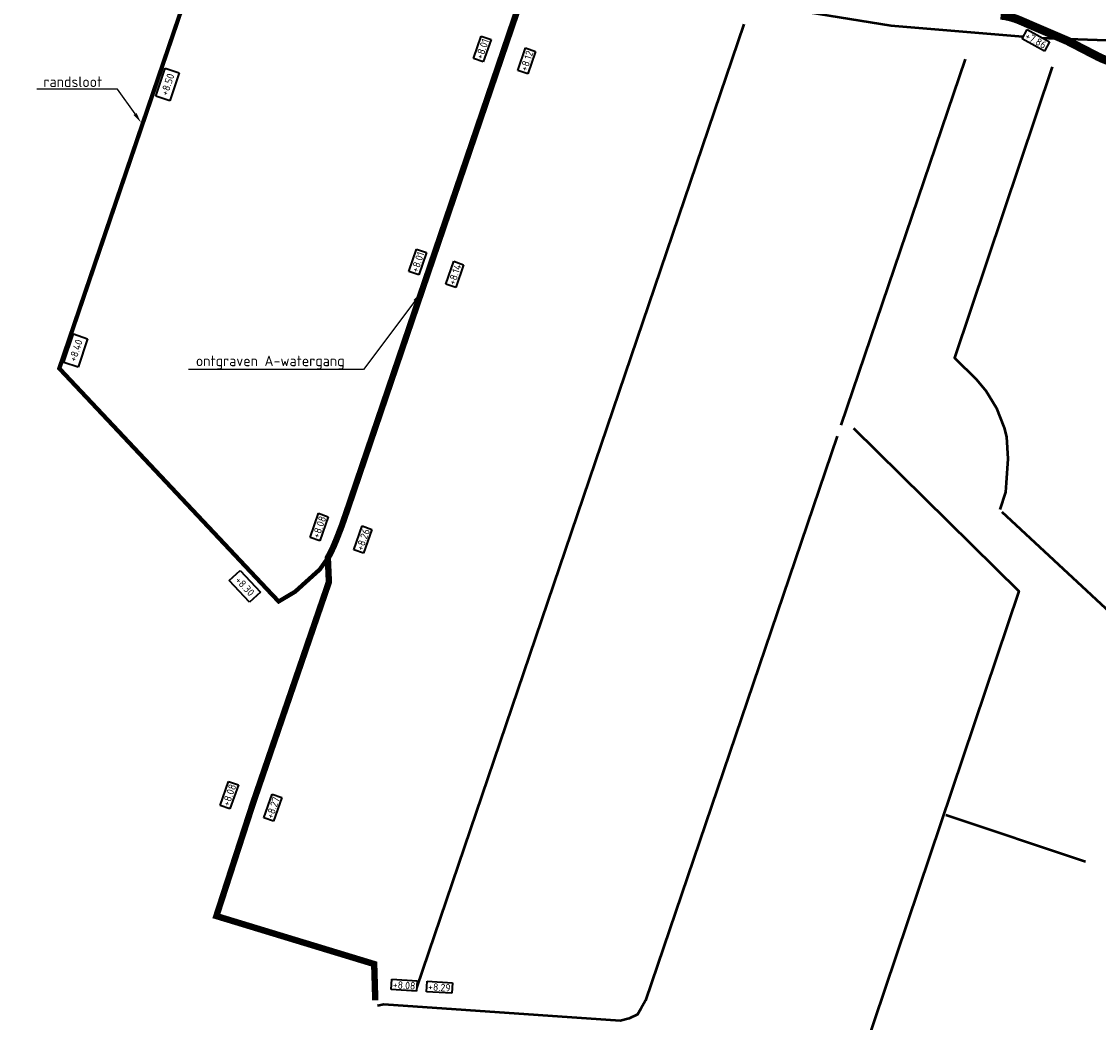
# Model space of a CAD drawing. Header units: metres. Extents: x 200638 to 204845, y 462379 to 463879.
# Tile 5 of 14: x 200638 to 201144, y 463043 to 463513. Entities that reach past the tile are written whole.
import ezdxf
from ezdxf import colors
from ezdxf.entities.mleader import LeaderData, LeaderLine
from ezdxf.math import Vec2, Vec3

# ---------------------------------------------------------------- set-up
doc = ezdxf.new("R2010")
doc.units = ezdxf.units.M
for name, color, linetype, lineweight, true_color in [('N-WE-WA-REALISATIE RANDSLOOT', 7, 'Continuous', 25, 0x002e5c), ('N-WE-WA-VERONDIEPEN HOOFDWATERLOOP', 7, 'Continuous', 25, 0x0c4be9), ('V-WE-GW-WATERGANG_SLOOT-G', 7, 'CONTINUOUS-V', 50, 0xf50000)]:
    doc.layers.add(name, color=color, linetype=linetype, lineweight=lineweight, true_color=true_color)
for name, color, linetype, lineweight in [('N-WE-WH-T35-AFWATERINGSPEIL', 156, 'Continuous', 35), ('N-WE-WH-T35-BODEMHOOGTE', 3, 'Continuous', 35), ('N-WE-WH-T35-WATERPEIL_WINTER', 150, 'Continuous', 35), ('X-XX-AL-T25', 7, 'Continuous', 25)]:
    doc.layers.add(name, color=color, linetype=linetype, lineweight=lineweight)
doc.styles.add('NLCS-ISO-M1000-T35', font='NLCS-ISO.ttf', dxfattribs={"height": 3.5})
doc.styles.add('NLCS-ISO-M2000-T25', font='NLCS-ISO.ttf', dxfattribs={"height": 5})
doc.linetypes.add('CONTINUOUS-V', pattern='A,3.5,[24,NLCS.SHX,S=0.5,R=0,X=0,Y=0],3.5', length=7)

msp = doc.modelspace()

# ---------------------------------------------------------------- linework, layer by layer
at = {"layer": 'N-WE-WA-REALISATIE RANDSLOOT', "const_width": 2, "flags": 128}
msp.add_lwpolyline([(200674.78, 463668.69), (200659.84, 463642.67), (200645.82, 463617.83), (200639.32, 463604.87), (200727.03, 463559.7), (200727.03, 463559.7), (200655.73, 463350.43), (200754.57, 463245.42), (200758.9, 463240.87), (200766.66, 463245.49), (200778.26, 463255.97), (200781.83, 463261.03)], dxfattribs=at)
at = {"layer": 'N-WE-WA-VERONDIEPEN HOOFDWATERLOOP', "const_width": 3, "flags": 128}
msp.add_lwpolyline([(200884.86, 463558.98), (200884.86, 463558.98), (200799.24, 463307.67), (200799.24, 463307.67), (200799.24, 463307.67), (200799.24, 463307.67), (200799.24, 463307.67), (200791.04, 463283.57), (200788.53, 463276.33), (200786.6, 463271.34), (200784.77, 463266.85), (200783.23, 463263.64), (200782.02, 463261.4), (200782.52, 463249.99), (200746.88, 463146.17), (200729.6, 463093.01), (200803.82, 463070.44), (200804.33, 463053.36)], dxfattribs=at)
at = {"layer": 'N-WE-WA-VERONDIEPEN HOOFDWATERLOOP'}
msp.add_lwpolyline([(201154.9, 463493.77, 4, 4, -0.094104), (201144.17, 463496.98, 4, 4, 0), (201129.74, 463504.45, 4, 4, 0), (201113.4, 463511.45, 4, 4, 0), (201107.33, 463514.08, 4, 4, 0.077103), (201098.43, 463516.4, 4, 4, 0)], format="xyseb", dxfattribs=at)
at = {"layer": 'V-WE-GW-WATERGANG_SLOOT-G', "ltscale": 1.8, "flags": 128}
for points in [[(200675.11, 463677.38), (200712.3, 463660.09), (200891.23, 463567.73), (200984.19, 463523.08), (200998.18, 463519.4), (201046.78, 463511.67), (201116.37, 463505.78), (201171.23, 463503.94), (201347.4, 463491.04), (201640.29, 463474.08), (201664.78, 463476.29), (201824.94, 463493.58), (201977.73, 463517.87), (201994.03, 463517.87), (202012.81, 463511.99), (202095.28, 463455.69), (202238.64, 463386.41)], [(200823.9, 463059.26), (200977.73, 463512.21)], [(201081.73, 463495.85), (201023.25, 463323.71)], [(201122.67, 463492.19), (201076.69, 463355.4), (201087.09, 463345.2), (201091.57, 463339.81), (201096.38, 463332.05), (201100.1, 463322.53), (201101.15, 463318.28), (201101.8, 463307.9), (201101.08, 463296.58), (201100.63, 463292.22), (201098, 463284.07)], [(201021.59, 463318.54), (200931.44, 463053.34), (200929.28, 463049.45), (200927.66, 463046.72), (200923.72, 463044.78)], [(201029.16, 463322.31), (201106.9, 463245.69), (201028.23, 463012.1)], [(201098.94, 463283.03), (201198.63, 463190.41), (201200.57, 463189.53), (201279.41, 463184.26), (201416.38, 463274.86)], [(201072.57, 463140.55), (201138.33, 463118.61)], [(200923.72, 463044.78), (200919.44, 463043.78), (200808.36, 463051.39), (200805.33, 463050.77)]]:
    msp.add_lwpolyline(points, dxfattribs=at)

# ---------------------------------------------------------------- texts
at = {"layer": 'N-WE-WH-T35-AFWATERINGSPEIL', "char_height": 3.5, "width": 1.2e-322, "attachment_point": 1, "style": 'NLCS-ISO-M1000-T35', "bg_fill": 16, "box_fill_scale": 1.5, "bg_fill_color": 256, "bg_fill_transparency": 0}
for s, insert, rotation in [('+8.50', (200703.32, 463479.46), 71.5236), ('+8.40', (200660.15, 463354.38), 71.5236), ('+8.30', (200740.72, 463252.99), 313.1428)]:
    msp.add_mtext(s, dxfattribs=dict(at, insert=insert, rotation=rotation))

# ---------------------------------------------------------------- next in the draw order: texts
at = {"layer": 'N-WE-WH-T35-BODEMHOOGTE', "char_height": 3.5, "width": 1.2e-322, "attachment_point": 1, "style": 'NLCS-ISO-M1000-T35', "bg_fill": 19, "box_fill_scale": 1.2, "bg_fill_color": 256, "bg_fill_transparency": 0}
for s, insert, rotation in [('+8.01', (200851.4, 463496.58), 70.771), ('+8.01', (200821, 463396.43), 70.771), ('+8.08', (200774.56, 463271.43), 70.771), ('+8.08', (200732.25, 463145.44), 70.771), ('+8.08', (200812.73, 463062.55), 356.282)]:
    msp.add_mtext(s, dxfattribs=dict(at, insert=insert, rotation=rotation))
at = {"layer": 'N-WE-WH-T35-WATERPEIL_WINTER', "char_height": 3.5, "width": 1.2e-322, "attachment_point": 1, "style": 'NLCS-ISO-M1000-T35', "bg_fill": 19, "box_fill_scale": 1.2, "bg_fill_color": 256, "bg_fill_transparency": 0}
for s, insert, rotation in [('+7.86', (201111.21, 463508.72), 330.9912), ('+8.12', (200872.27, 463490.97), 70.771), ('+8.14', (200838.4, 463390.49), 70.771), ('+8.26', (200795.13, 463265.61), 70.771), ('+8.27', (200752.81, 463139.62), 70.771), ('+8.29', (200829.33, 463061.59), 356.3804)]:
    msp.add_mtext(s, dxfattribs=dict(at, insert=insert, rotation=rotation))

# ---------------------------------------------------------------- next in the draw order: leaders
at = {"layer": 'X-XX-AL-T25'}
ml = msp.add_multileader_mtext('Standard', dxfattribs=at)
ml.set_content('randsloot', color=256, style='NLCS-ISO-M2000-T25')
ml.set_leader_properties(color=256, linetype='ByLayer', lineweight=-1)
ml.build(insert=Vec2(0, 0))
ml.multileader.update_dxf_attribs({"text_left_attachment_type": 5, "text_right_attachment_type": 5, "dogleg_length": 5, "arrow_head_size": 5})
ctx = ml.context
ctx.base_point, ctx.char_height, ctx.arrow_head_size, ctx.landing_gap_size, ctx.plane_origin = Vec3(200646.49, 463481.68), 5, 5, 1.8, Vec3(200591.62, 463408.81)
ctx.left_attachment, ctx.right_attachment = 5, 5
notes = []
notes.append((ctx, [(1, (1, 1, 0), (200683.09, 463481.68), (-1, 0), 5, [(0, [(200694.24, 463465.95)], 0, [])])]))
ctx.mtext.insert, ctx.mtext.flow_direction = Vec3(200648.29, 463487.68), 5
ctx.mtext.has_bg_fill, ctx.mtext.bg_color, ctx.mtext.bg_scale_factor, ctx.mtext.bg_transparency, ctx.mtext.use_window_bg_color = 1, -1027028792, 1.5, 0, 1
ml = msp.add_multileader_mtext('Standard', dxfattribs=at)
ml.set_content('ontgraven A-watergang', color=256, style='NLCS-ISO-M2000-T25')
ml.set_leader_properties(color=256, linetype='ByLayer', lineweight=-1)
ml.build(insert=Vec2(0, 0))
ml.multileader.update_dxf_attribs({"text_left_attachment_type": 5, "text_right_attachment_type": 5, "dogleg_length": 5, "arrow_head_size": 5})
ctx = ml.context
ctx.base_point, ctx.char_height, ctx.arrow_head_size, ctx.landing_gap_size, ctx.plane_origin = Vec3(200718.16, 463349.98), 5, 5, 1.8, Vec3(200866.21, 463437.12)
ctx.left_attachment, ctx.right_attachment = 5, 5
notes.append((ctx, [(1, (1, 1, 0), (200798.76, 463349.98), (-1, 0), 5, [(1, [(200825.93, 463386.07)], 0, [])])]))
ctx.mtext.insert, ctx.mtext.flow_direction = Vec3(200719.96, 463356.48), 5
ctx.mtext.has_bg_fill, ctx.mtext.bg_color, ctx.mtext.bg_scale_factor, ctx.mtext.bg_transparency, ctx.mtext.use_window_bg_color = 1, -1027028792, 1.5, 0, 1
for ctx, leaders in notes:
    for number, flags, end, landing, length, lines in leaders:
        leader = LeaderData()
        leader.index, (leader.has_last_leader_line, leader.has_dogleg_vector, leader.attachment_direction) = number, flags
        leader.last_leader_point, leader.dogleg_vector, leader.dogleg_length = Vec3(end), Vec3(landing), length
        for number, points, colour, breaks in lines:
            line = LeaderLine()
            line.index, line.vertices, line.color, line.breaks = number, Vec3.list(points), colors.encode_raw_color(colour), breaks
            leader.lines.append(line)
        ctx.leaders.append(leader)

doc.saveas('drawing.dxf')
